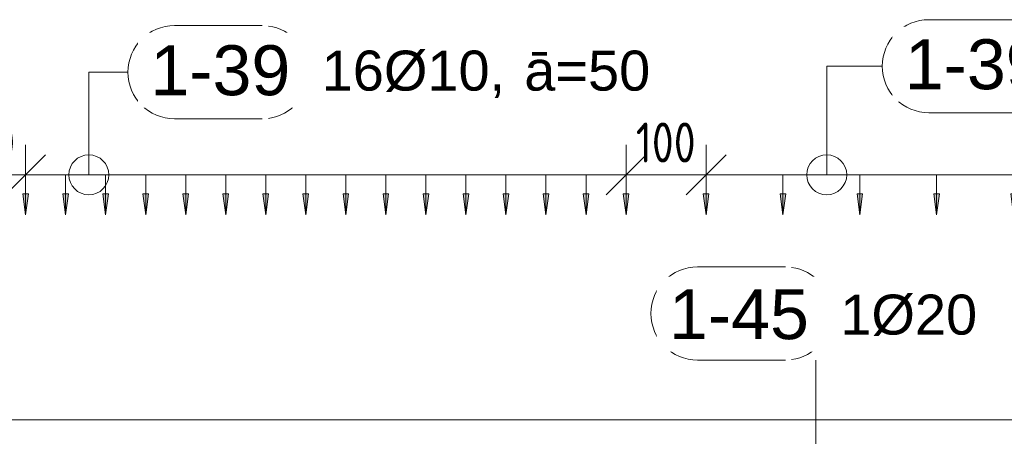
# Model space of a CAD drawing. Header units: millimetres. Extents: x 4307 to 42792, y 1610 to 10025.
# Tile 62 of 256: x 9333 to 10563, y 8899 to 9420. Entities that reach past the tile are written whole.
import ezdxf

# ---------------------------------------------------------------- set-up
doc = ezdxf.new("R2010")
doc.units = ezdxf.units.MM
for name, color, linetype, lineweight in [('A-ANNO-DIMS', 211, 'Continuous', 5), ('A-ANNO-DIMS-25', 211, 'Continuous', 5), ('S-BEAM', 12, 'Continuous', 9), ('S-COLS', 52, 'Continuous', 9), ('S-RBAR-IDEN', 171, 'Continuous', 5)]:
    doc.layers.add(name, color=color, linetype=linetype, lineweight=lineweight)
doc.styles.add('Arial', font='arial.ttf', dxfattribs={"height": 50})
doc.styles.add('Arial_1', font='arial.ttf', dxfattribs={"height": 62.5})
doc.styles.add('ISOCPEUR_2', font='isocpeur.ttf', dxfattribs={"width": 0.8, "height": 50})
doc.dimstyles.new('Vnitřní', dxfattribs={"dimscale": 304.8, "dimtxt": 49.799059, "dimasz": 0.164042, "dimexe": 0.123031, "dimexo": 0.0625, "dimgap": 0, "dimtad": 1, "dimdec": 0, "dimzin": 0, "dimdsep": 46, "dimtxsty": 'ISOCPEUR_2', "dimblk1": 'OBLIQUE', "dimblk2": 'OBLIQUE', "dimsah": 1, "dimcen": 0.09, "dimdle": 0.123031, "dimazin": 0, "dimtfac": 1, "dimtdec": 4, "dimtix": 1, "dimtmove": 0, "dimatfit": 3, "dimfxl": 0.123031, "dimfxlon": 1, "dimtvp": 1, "dimtolj": 1, "dimtzin": 0, "dimarcsym": 2})
doc.dimstyles.new('Výztuž_kusy__řezy_', dxfattribs={"dimscale": 304.8, "dimtxt": 0.18, "dimasz": 0, "dimexe": 0, "dimexo": 0.0625, "dimgap": 0.082021, "dimtad": 1, "dimdec": 0, "dimzin": 0, "dimdsep": 46, "dimtxsty": 'Arial_1', "dimblk1": 'NONE', "dimblk2": 'NONE', "dimsah": 1, "dimcen": 0.09, "dimazin": 0, "dimtfac": 1, "dimtdec": 4, "dimtix": 1, "dimtmove": 0, "dimatfit": 3, "dimfxl": 0.164042, "dimfxlon": 1, "dimtvp": 1, "dimtfill": 1, "dimtolj": 1, "dimtzin": 0, "dimarcsym": 2})

# ---------------------------------------------------------------- blocks, each defined once
blk = doc.blocks.new('DIMBLOCK42-V1')
at = {"layer": 'A-ANNO-DIMS-25'}
for points in [[(9340, 9176.4), (9343.5, 9202.7), (9336.5, 9202.7)], [(9390, 9176.4), (9393.5, 9202.7), (9386.5, 9202.7)]]:
    blk.add_hatch(color=256, dxfattribs=at).paths.add_polyline_path(points)
for p, q in [((9340, 9226.4), (9390, 9226.4)), ((9340, 9226.4), (9340, 9226.4)), ((9340, 9226.4), (9340, 9176.4)), ((9390, 9226.4), (9390, 9226.4)), ((9390, 9226.4), (9390, 9176.4)), ((9343.5, 9202.7), (9336.5, 9202.7)), ((9336.5, 9202.7), (9340, 9176.4)), ((9340, 9176.4), (9343.5, 9202.7)), ((9393.5, 9202.7), (9386.5, 9202.7)), ((9386.5, 9202.7), (9390, 9176.4)), ((9390, 9176.4), (9393.5, 9202.7))]:
    blk.add_line(p, q, dxfattribs=at)
blk = doc.blocks.new('_None')
blk = doc.blocks.new('DIMBLOCK43-V1')
at = {"layer": 'A-ANNO-DIMS-25'}
for points in [[(9390, 9176.4), (9393.5, 9202.7), (9386.5, 9202.7)], [(9440, 9176.4), (9443.5, 9202.7), (9436.5, 9202.7)]]:
    blk.add_hatch(color=256, dxfattribs=at).paths.add_polyline_path(points)
for p, q in [((9390, 9226.4), (9440, 9226.4)), ((9390, 9226.4), (9390, 9226.4)), ((9390, 9226.4), (9390, 9176.4)), ((9440, 9226.4), (9440, 9226.4)), ((9440, 9226.4), (9440, 9176.4)), ((9393.5, 9202.7), (9386.5, 9202.7)), ((9386.5, 9202.7), (9390, 9176.4)), ((9390, 9176.4), (9393.5, 9202.7)), ((9443.5, 9202.7), (9436.5, 9202.7)), ((9436.5, 9202.7), (9440, 9176.4)), ((9440, 9176.4), (9443.5, 9202.7))]:
    blk.add_line(p, q, dxfattribs=at)
blk = doc.blocks.new('DIMBLOCK44-V1')
at = {"layer": 'A-ANNO-DIMS-25'}
for points in [[(9440, 9176.4), (9443.5, 9202.7), (9436.5, 9202.7)], [(9490, 9176.4), (9493.5, 9202.7), (9486.5, 9202.7)]]:
    blk.add_hatch(color=256, dxfattribs=at).paths.add_polyline_path(points)
for p, q in [((9440, 9226.4), (9490, 9226.4)), ((9440, 9226.4), (9440, 9226.4)), ((9440, 9226.4), (9440, 9176.4)), ((9490, 9226.4), (9490, 9226.4)), ((9490, 9226.4), (9490, 9176.4)), ((9443.5, 9202.7), (9436.5, 9202.7)), ((9436.5, 9202.7), (9440, 9176.4)), ((9440, 9176.4), (9443.5, 9202.7)), ((9493.5, 9202.7), (9486.5, 9202.7)), ((9486.5, 9202.7), (9490, 9176.4)), ((9490, 9176.4), (9493.5, 9202.7))]:
    blk.add_line(p, q, dxfattribs=at)
blk = doc.blocks.new('DIMBLOCK45-V1')
at = {"layer": 'A-ANNO-DIMS-25'}
for points in [[(9490, 9176.4), (9493.5, 9202.7), (9486.5, 9202.7)], [(9540, 9176.4), (9543.5, 9202.7), (9536.5, 9202.7)]]:
    blk.add_hatch(color=256, dxfattribs=at).paths.add_polyline_path(points)
for p, q in [((9490, 9226.4), (9540, 9226.4)), ((9490, 9226.4), (9490, 9226.4)), ((9490, 9226.4), (9490, 9176.4)), ((9540, 9226.4), (9540, 9226.4)), ((9540, 9226.4), (9540, 9176.4)), ((9493.5, 9202.7), (9486.5, 9202.7)), ((9486.5, 9202.7), (9490, 9176.4)), ((9490, 9176.4), (9493.5, 9202.7)), ((9543.5, 9202.7), (9536.5, 9202.7)), ((9536.5, 9202.7), (9540, 9176.4)), ((9540, 9176.4), (9543.5, 9202.7))]:
    blk.add_line(p, q, dxfattribs=at)
blk = doc.blocks.new('DIMBLOCK46-V1')
at = {"layer": 'A-ANNO-DIMS-25'}
for points in [[(9540, 9176.4), (9543.5, 9202.7), (9536.5, 9202.7)], [(9590, 9176.4), (9593.5, 9202.7), (9586.5, 9202.7)]]:
    blk.add_hatch(color=256, dxfattribs=at).paths.add_polyline_path(points)
for p, q in [((9540, 9226.4), (9590, 9226.4)), ((9540, 9226.4), (9540, 9226.4)), ((9540, 9226.4), (9540, 9176.4)), ((9590, 9226.4), (9590, 9226.4)), ((9590, 9226.4), (9590, 9176.4)), ((9543.5, 9202.7), (9536.5, 9202.7)), ((9536.5, 9202.7), (9540, 9176.4)), ((9540, 9176.4), (9543.5, 9202.7)), ((9593.5, 9202.7), (9586.5, 9202.7)), ((9586.5, 9202.7), (9590, 9176.4)), ((9590, 9176.4), (9593.5, 9202.7))]:
    blk.add_line(p, q, dxfattribs=at)
blk = doc.blocks.new('DIMBLOCK47-V1')
at = {"layer": 'A-ANNO-DIMS-25'}
for points in [[(9590, 9176.4), (9593.5, 9202.7), (9586.5, 9202.7)], [(9640, 9176.4), (9643.5, 9202.7), (9636.5, 9202.7)]]:
    blk.add_hatch(color=256, dxfattribs=at).paths.add_polyline_path(points)
for p, q in [((9590, 9226.4), (9640, 9226.4)), ((9590, 9226.4), (9590, 9226.4)), ((9590, 9226.4), (9590, 9176.4)), ((9640, 9226.4), (9640, 9226.4)), ((9640, 9226.4), (9640, 9176.4)), ((9593.5, 9202.7), (9586.5, 9202.7)), ((9586.5, 9202.7), (9590, 9176.4)), ((9590, 9176.4), (9593.5, 9202.7)), ((9643.5, 9202.7), (9636.5, 9202.7)), ((9636.5, 9202.7), (9640, 9176.4)), ((9640, 9176.4), (9643.5, 9202.7))]:
    blk.add_line(p, q, dxfattribs=at)
blk = doc.blocks.new('DIMBLOCK48-V1')
at = {"layer": 'A-ANNO-DIMS-25'}
for points in [[(9640, 9176.4), (9643.5, 9202.7), (9636.5, 9202.7)], [(9690, 9176.4), (9693.5, 9202.7), (9686.5, 9202.7)]]:
    blk.add_hatch(color=256, dxfattribs=at).paths.add_polyline_path(points)
for p, q in [((9640, 9226.4), (9690, 9226.4)), ((9640, 9226.4), (9640, 9226.4)), ((9640, 9226.4), (9640, 9176.4)), ((9690, 9226.4), (9690, 9226.4)), ((9690, 9226.4), (9690, 9176.4)), ((9643.5, 9202.7), (9636.5, 9202.7)), ((9636.5, 9202.7), (9640, 9176.4)), ((9640, 9176.4), (9643.5, 9202.7)), ((9693.5, 9202.7), (9686.5, 9202.7)), ((9686.5, 9202.7), (9690, 9176.4)), ((9690, 9176.4), (9693.5, 9202.7))]:
    blk.add_line(p, q, dxfattribs=at)
blk = doc.blocks.new('DIMBLOCK49-V1')
at = {"layer": 'A-ANNO-DIMS-25'}
for points in [[(9690, 9176.4), (9693.5, 9202.7), (9686.5, 9202.7)], [(9740, 9176.4), (9743.5, 9202.7), (9736.5, 9202.7)]]:
    blk.add_hatch(color=256, dxfattribs=at).paths.add_polyline_path(points)
for p, q in [((9690, 9226.4), (9740, 9226.4)), ((9690, 9226.4), (9690, 9226.4)), ((9690, 9226.4), (9690, 9176.4)), ((9740, 9226.4), (9740, 9226.4)), ((9740, 9226.4), (9740, 9176.4)), ((9693.5, 9202.7), (9686.5, 9202.7)), ((9686.5, 9202.7), (9690, 9176.4)), ((9690, 9176.4), (9693.5, 9202.7)), ((9743.5, 9202.7), (9736.5, 9202.7)), ((9736.5, 9202.7), (9740, 9176.4)), ((9740, 9176.4), (9743.5, 9202.7))]:
    blk.add_line(p, q, dxfattribs=at)
blk = doc.blocks.new('DIMBLOCK50-V1')
at = {"layer": 'A-ANNO-DIMS-25'}
for points in [[(9740, 9176.4), (9743.5, 9202.7), (9736.5, 9202.7)], [(9790, 9176.4), (9793.5, 9202.7), (9786.5, 9202.7)]]:
    blk.add_hatch(color=256, dxfattribs=at).paths.add_polyline_path(points)
for p, q in [((9740, 9226.4), (9790, 9226.4)), ((9740, 9226.4), (9740, 9226.4)), ((9740, 9226.4), (9740, 9176.4)), ((9790, 9226.4), (9790, 9226.4)), ((9790, 9226.4), (9790, 9176.4)), ((9743.5, 9202.7), (9736.5, 9202.7)), ((9736.5, 9202.7), (9740, 9176.4)), ((9740, 9176.4), (9743.5, 9202.7)), ((9793.5, 9202.7), (9786.5, 9202.7)), ((9786.5, 9202.7), (9790, 9176.4)), ((9790, 9176.4), (9793.5, 9202.7))]:
    blk.add_line(p, q, dxfattribs=at)
blk = doc.blocks.new('DIMBLOCK51-V1')
at = {"layer": 'A-ANNO-DIMS-25'}
for points in [[(9790, 9176.4), (9793.5, 9202.7), (9786.5, 9202.7)], [(9840, 9176.4), (9843.5, 9202.7), (9836.5, 9202.7)]]:
    blk.add_hatch(color=256, dxfattribs=at).paths.add_polyline_path(points)
for p, q in [((9790, 9226.4), (9840, 9226.4)), ((9790, 9226.4), (9790, 9226.4)), ((9790, 9226.4), (9790, 9176.4)), ((9840, 9226.4), (9840, 9226.4)), ((9840, 9226.4), (9840, 9176.4)), ((9793.5, 9202.7), (9786.5, 9202.7)), ((9786.5, 9202.7), (9790, 9176.4)), ((9790, 9176.4), (9793.5, 9202.7)), ((9843.5, 9202.7), (9836.5, 9202.7)), ((9836.5, 9202.7), (9840, 9176.4)), ((9840, 9176.4), (9843.5, 9202.7))]:
    blk.add_line(p, q, dxfattribs=at)
blk = doc.blocks.new('DIMBLOCK52-V1')
at = {"layer": 'A-ANNO-DIMS-25'}
for points in [[(9840, 9176.4), (9843.5, 9202.7), (9836.5, 9202.7)], [(9890, 9176.4), (9893.5, 9202.7), (9886.5, 9202.7)]]:
    blk.add_hatch(color=256, dxfattribs=at).paths.add_polyline_path(points)
for p, q in [((9840, 9226.4), (9890, 9226.4)), ((9840, 9226.4), (9840, 9226.4)), ((9840, 9226.4), (9840, 9176.4)), ((9890, 9226.4), (9890, 9226.4)), ((9890, 9226.4), (9890, 9176.4)), ((9843.5, 9202.7), (9836.5, 9202.7)), ((9836.5, 9202.7), (9840, 9176.4)), ((9840, 9176.4), (9843.5, 9202.7)), ((9893.5, 9202.7), (9886.5, 9202.7)), ((9886.5, 9202.7), (9890, 9176.4)), ((9890, 9176.4), (9893.5, 9202.7))]:
    blk.add_line(p, q, dxfattribs=at)
blk = doc.blocks.new('DIMBLOCK53-V1')
at = {"layer": 'A-ANNO-DIMS-25'}
for points in [[(9890, 9176.4), (9893.5, 9202.7), (9886.5, 9202.7)], [(9940, 9176.4), (9943.5, 9202.7), (9936.5, 9202.7)]]:
    blk.add_hatch(color=256, dxfattribs=at).paths.add_polyline_path(points)
for p, q in [((9890, 9226.4), (9940, 9226.4)), ((9890, 9226.4), (9890, 9226.4)), ((9890, 9226.4), (9890, 9176.4)), ((9940, 9226.4), (9940, 9226.4)), ((9940, 9226.4), (9940, 9176.4)), ((9893.5, 9202.7), (9886.5, 9202.7)), ((9886.5, 9202.7), (9890, 9176.4)), ((9890, 9176.4), (9893.5, 9202.7)), ((9943.5, 9202.7), (9936.5, 9202.7)), ((9936.5, 9202.7), (9940, 9176.4)), ((9940, 9176.4), (9943.5, 9202.7))]:
    blk.add_line(p, q, dxfattribs=at)
blk = doc.blocks.new('DIMBLOCK54-V1')
at = {"layer": 'A-ANNO-DIMS-25'}
for points in [[(9940, 9176.4), (9943.5, 9202.7), (9936.5, 9202.7)], [(9990, 9176.4), (9993.5, 9202.7), (9986.5, 9202.7)]]:
    blk.add_hatch(color=256, dxfattribs=at).paths.add_polyline_path(points)
for p, q in [((9940, 9226.4), (9990, 9226.4)), ((9940, 9226.4), (9940, 9226.4)), ((9940, 9226.4), (9940, 9176.4)), ((9990, 9226.4), (9990, 9226.4)), ((9990, 9226.4), (9990, 9176.4)), ((9943.5, 9202.7), (9936.5, 9202.7)), ((9936.5, 9202.7), (9940, 9176.4)), ((9940, 9176.4), (9943.5, 9202.7)), ((9993.5, 9202.7), (9986.5, 9202.7)), ((9986.5, 9202.7), (9990, 9176.4)), ((9990, 9176.4), (9993.5, 9202.7))]:
    blk.add_line(p, q, dxfattribs=at)
blk = doc.blocks.new('DIMBLOCK55-V1')
at = {"layer": 'A-ANNO-DIMS-25'}
for points in [[(9990, 9176.4), (9993.5, 9202.7), (9986.5, 9202.7)], [(10040, 9176.4), (10043.5, 9202.7), (10036.5, 9202.7)]]:
    blk.add_hatch(color=256, dxfattribs=at).paths.add_polyline_path(points)
for p, q in [((9990, 9226.4), (10040, 9226.4)), ((9990, 9226.4), (9990, 9226.4)), ((9990, 9226.4), (9990, 9176.4)), ((10040, 9226.4), (10040, 9226.4)), ((10040, 9226.4), (10040, 9176.4)), ((9993.5, 9202.7), (9986.5, 9202.7)), ((9986.5, 9202.7), (9990, 9176.4)), ((9990, 9176.4), (9993.5, 9202.7)), ((10043.5, 9202.7), (10036.5, 9202.7)), ((10036.5, 9202.7), (10040, 9176.4)), ((10040, 9176.4), (10043.5, 9202.7))]:
    blk.add_line(p, q, dxfattribs=at)
blk = doc.blocks.new('DIMBLOCK56-V1')
at = {"layer": 'A-ANNO-DIMS-25'}
for points in [[(10040, 9176.4), (10043.5, 9202.7), (10036.5, 9202.7)], [(10090, 9176.4), (10093.5, 9202.7), (10086.5, 9202.7)]]:
    blk.add_hatch(color=256, dxfattribs=at).paths.add_polyline_path(points)
for p, q in [((10040, 9226.4), (10090, 9226.4)), ((10040, 9226.4), (10040, 9226.4)), ((10040, 9226.4), (10040, 9176.4)), ((10090, 9226.4), (10090, 9226.4)), ((10090, 9226.4), (10090, 9176.4)), ((10043.5, 9202.7), (10036.5, 9202.7)), ((10036.5, 9202.7), (10040, 9176.4)), ((10040, 9176.4), (10043.5, 9202.7)), ((10093.5, 9202.7), (10086.5, 9202.7)), ((10086.5, 9202.7), (10090, 9176.4)), ((10090, 9176.4), (10093.5, 9202.7))]:
    blk.add_line(p, q, dxfattribs=at)
blk = doc.blocks.new('DIMBLOCK57-V1')
at = {"layer": 'A-ANNO-DIMS-25'}
for points in [[(9340, 9176.4), (9343.5, 9202.7), (9336.5, 9202.7)], [(9390, 9176.4), (9393.5, 9202.7), (9386.5, 9202.7)], [(9440, 9176.4), (9443.5, 9202.7), (9436.5, 9202.7)], [(9490, 9176.4), (9493.5, 9202.7), (9486.5, 9202.7)], [(9540, 9176.4), (9543.5, 9202.7), (9536.5, 9202.7)], [(9590, 9176.4), (9593.5, 9202.7), (9586.5, 9202.7)], [(9640, 9176.4), (9643.5, 9202.7), (9636.5, 9202.7)], [(9690, 9176.4), (9693.5, 9202.7), (9686.5, 9202.7)], [(9740, 9176.4), (9743.5, 9202.7), (9736.5, 9202.7)], [(9790, 9176.4), (9793.5, 9202.7), (9786.5, 9202.7)], [(9840, 9176.4), (9843.5, 9202.7), (9836.5, 9202.7)], [(9890, 9176.4), (9893.5, 9202.7), (9886.5, 9202.7)], [(9940, 9176.4), (9943.5, 9202.7), (9936.5, 9202.7)], [(9990, 9176.4), (9993.5, 9202.7), (9986.5, 9202.7)], [(10040, 9176.4), (10043.5, 9202.7), (10036.5, 9202.7)], [(10090, 9176.4), (10093.5, 9202.7), (10086.5, 9202.7)]]:
    blk.add_hatch(color=256, dxfattribs=at).paths.add_polyline_path(points)
for p, q in [((9340, 9226.4), (10090, 9226.4)), ((9340, 9226.4), (9390, 9226.4)), ((9340, 9226.4), (9340, 9226.4)), ((9340, 9226.4), (9340, 9176.4)), ((9390, 9226.4), (9440, 9226.4)), ((9390, 9226.4), (9390, 9226.4)), ((9390, 9226.4), (9390, 9176.4)), ((9440, 9226.4), (9490, 9226.4)), ((9440, 9226.4), (9440, 9226.4)), ((9440, 9226.4), (9440, 9176.4)), ((9490, 9226.4), (9540, 9226.4)), ((9490, 9226.4), (9490, 9226.4)), ((9490, 9226.4), (9490, 9176.4)), ((9540, 9226.4), (9590, 9226.4)), ((9540, 9226.4), (9540, 9226.4)), ((9540, 9226.4), (9540, 9176.4)), ((9590, 9226.4), (9640, 9226.4)), ((9590, 9226.4), (9590, 9226.4)), ((9590, 9226.4), (9590, 9176.4)), ((9640, 9226.4), (9690, 9226.4)), ((9640, 9226.4), (9640, 9226.4)), ((9640, 9226.4), (9640, 9176.4)), ((9690, 9226.4), (9740, 9226.4)), ((9690, 9226.4), (9690, 9226.4)), ((9690, 9226.4), (9690, 9176.4)), ((9740, 9226.4), (9790, 9226.4)), ((9740, 9226.4), (9740, 9226.4)), ((9740, 9226.4), (9740, 9176.4)), ((9790, 9226.4), (9840, 9226.4)), ((9790, 9226.4), (9790, 9226.4)), ((9790, 9226.4), (9790, 9176.4)), ((9840, 9226.4), (9890, 9226.4)), ((9840, 9226.4), (9840, 9226.4)), ((9840, 9226.4), (9840, 9176.4)), ((9890, 9226.4), (9940, 9226.4)), ((9890, 9226.4), (9890, 9226.4)), ((9890, 9226.4), (9890, 9176.4)), ((9940, 9226.4), (9990, 9226.4)), ((9940, 9226.4), (9940, 9226.4)), ((9940, 9226.4), (9940, 9176.4)), ((9990, 9226.4), (10040, 9226.4)), ((9990, 9226.4), (9990, 9226.4)), ((9990, 9226.4), (9990, 9176.4)), ((10040, 9226.4), (10090, 9226.4)), ((10040, 9226.4), (10040, 9226.4)), ((10040, 9226.4), (10040, 9176.4)), ((10090, 9226.4), (10090, 9226.4)), ((10090, 9226.4), (10090, 9176.4)), ((9343.5, 9202.7), (9336.5, 9202.7)), ((9336.5, 9202.7), (9340, 9176.4)), ((9340, 9176.4), (9343.5, 9202.7)), ((9393.5, 9202.7), (9386.5, 9202.7)), ((9386.5, 9202.7), (9390, 9176.4)), ((9390, 9176.4), (9393.5, 9202.7)), ((9443.5, 9202.7), (9436.5, 9202.7)), ((9436.5, 9202.7), (9440, 9176.4)), ((9440, 9176.4), (9443.5, 9202.7)), ((9493.5, 9202.7), (9486.5, 9202.7)), ((9486.5, 9202.7), (9490, 9176.4)), ((9490, 9176.4), (9493.5, 9202.7)), ((9543.5, 9202.7), (9536.5, 9202.7)), ((9536.5, 9202.7), (9540, 9176.4)), ((9540, 9176.4), (9543.5, 9202.7)), ((9593.5, 9202.7), (9586.5, 9202.7)), ((9586.5, 9202.7), (9590, 9176.4)), ((9590, 9176.4), (9593.5, 9202.7)), ((9643.5, 9202.7), (9636.5, 9202.7)), ((9636.5, 9202.7), (9640, 9176.4)), ((9640, 9176.4), (9643.5, 9202.7)), ((9693.5, 9202.7), (9686.5, 9202.7)), ((9686.5, 9202.7), (9690, 9176.4)), ((9690, 9176.4), (9693.5, 9202.7)), ((9743.5, 9202.7), (9736.5, 9202.7)), ((9736.5, 9202.7), (9740, 9176.4)), ((9740, 9176.4), (9743.5, 9202.7)), ((9793.5, 9202.7), (9786.5, 9202.7)), ((9786.5, 9202.7), (9790, 9176.4)), ((9790, 9176.4), (9793.5, 9202.7)), ((9843.5, 9202.7), (9836.5, 9202.7)), ((9836.5, 9202.7), (9840, 9176.4)), ((9840, 9176.4), (9843.5, 9202.7)), ((9893.5, 9202.7), (9886.5, 9202.7)), ((9886.5, 9202.7), (9890, 9176.4)), ((9890, 9176.4), (9893.5, 9202.7)), ((9943.5, 9202.7), (9936.5, 9202.7)), ((9936.5, 9202.7), (9940, 9176.4)), ((9940, 9176.4), (9943.5, 9202.7)), ((9993.5, 9202.7), (9986.5, 9202.7)), ((9986.5, 9202.7), (9990, 9176.4)), ((9990, 9176.4), (9993.5, 9202.7)), ((10043.5, 9202.7), (10036.5, 9202.7)), ((10036.5, 9202.7), (10040, 9176.4)), ((10040, 9176.4), (10043.5, 9202.7)), ((10093.5, 9202.7), (10086.5, 9202.7)), ((10086.5, 9202.7), (10090, 9176.4)), ((10090, 9176.4), (10093.5, 9202.7))]:
    blk.add_line(p, q, dxfattribs=at)
blk = doc.blocks.new('Popisek výztuže__BEZ NATOČENÍ_ - _Typ_ množství_PRAVÝ _řezy_-573725-V1')
at = {"layer": 'S-RBAR-IDEN'}
for p, q in [((5911.2, 9413.6), (5801.5, 9413.6)), ((5801.5, 9297.2), (5911.2, 9297.2))]:
    blk.add_line(p, q, dxfattribs=at)
for centre, start, end in [((5801.5, 9355.4), 90, 270), ((5911.2, 9355.4), 277.6434, 82.3566)]:
    blk.add_arc(centre, 58.2, start, end, dxfattribs=at)
blk = doc.blocks.new('DIMBLOCK58-V1')
at = {"layer": 'A-ANNO-DIMS-25'}
for points in [[(10190, 9176.4), (10193.5, 9202.7), (10186.5, 9202.7)], [(10286, 9176.4), (10289.5, 9202.7), (10282.6, 9202.7)]]:
    blk.add_hatch(color=256, dxfattribs=at).paths.add_polyline_path(points)
for p, q in [((10190, 9226.4), (10286, 9226.4)), ((10190, 9226.4), (10190, 9226.4)), ((10190, 9226.4), (10190, 9176.4)), ((10286, 9226.4), (10286, 9226.4)), ((10286, 9226.4), (10286, 9176.4)), ((10193.5, 9202.7), (10186.5, 9202.7)), ((10186.5, 9202.7), (10190, 9176.4)), ((10190, 9176.4), (10193.5, 9202.7)), ((10289.5, 9202.7), (10282.6, 9202.7)), ((10282.6, 9202.7), (10286, 9176.4)), ((10286, 9176.4), (10289.5, 9202.7))]:
    blk.add_line(p, q, dxfattribs=at)
blk = doc.blocks.new('DIMBLOCK59-V1')
at = {"layer": 'A-ANNO-DIMS-25'}
for points in [[(10286, 9176.4), (10289.5, 9202.7), (10282.6, 9202.7)], [(10382, 9176.4), (10385.5, 9202.7), (10378.6, 9202.7)]]:
    blk.add_hatch(color=256, dxfattribs=at).paths.add_polyline_path(points)
for p, q in [((10286, 9226.4), (10382, 9226.4)), ((10286, 9226.4), (10286, 9226.4)), ((10286, 9226.4), (10286, 9176.4)), ((10382, 9226.4), (10382, 9226.4)), ((10382, 9226.4), (10382, 9176.4)), ((10289.5, 9202.7), (10282.6, 9202.7)), ((10282.6, 9202.7), (10286, 9176.4)), ((10286, 9176.4), (10289.5, 9202.7)), ((10385.5, 9202.7), (10378.6, 9202.7)), ((10378.6, 9202.7), (10382, 9176.4)), ((10382, 9176.4), (10385.5, 9202.7))]:
    blk.add_line(p, q, dxfattribs=at)
blk = doc.blocks.new('DIMBLOCK60-V1')
at = {"layer": 'A-ANNO-DIMS-25'}
for points in [[(10382, 9176.4), (10385.5, 9202.7), (10378.6, 9202.7)], [(10478, 9176.4), (10481.5, 9202.7), (10474.6, 9202.7)]]:
    blk.add_hatch(color=256, dxfattribs=at).paths.add_polyline_path(points)
for p, q in [((10382, 9226.4), (10478, 9226.4)), ((10382, 9226.4), (10382, 9226.4)), ((10382, 9226.4), (10382, 9176.4)), ((10478, 9226.4), (10478, 9226.4)), ((10478, 9226.4), (10478, 9176.4)), ((10385.5, 9202.7), (10378.6, 9202.7)), ((10378.6, 9202.7), (10382, 9176.4)), ((10382, 9176.4), (10385.5, 9202.7)), ((10481.5, 9202.7), (10474.6, 9202.7)), ((10474.6, 9202.7), (10478, 9176.4)), ((10478, 9176.4), (10481.5, 9202.7))]:
    blk.add_line(p, q, dxfattribs=at)
blk = doc.blocks.new('DIMBLOCK61-V1')
at = {"layer": 'A-ANNO-DIMS-25'}
for points in [[(10478, 9176.4), (10481.5, 9202.7), (10474.6, 9202.7)], [(10574.1, 9176.4), (10577.5, 9202.7), (10570.6, 9202.7)]]:
    blk.add_hatch(color=256, dxfattribs=at).paths.add_polyline_path(points)
for p, q in [((10478, 9226.4), (10574.1, 9226.4)), ((10478, 9226.4), (10478, 9226.4)), ((10478, 9226.4), (10478, 9176.4)), ((10574.1, 9226.4), (10574.1, 9226.4)), ((10574.1, 9226.4), (10574.1, 9176.4)), ((10481.5, 9202.7), (10474.6, 9202.7)), ((10474.6, 9202.7), (10478, 9176.4)), ((10478, 9176.4), (10481.5, 9202.7)), ((10577.5, 9202.7), (10570.6, 9202.7)), ((10570.6, 9202.7), (10574.1, 9176.4)), ((10574.1, 9176.4), (10577.5, 9202.7))]:
    blk.add_line(p, q, dxfattribs=at)
blk = doc.blocks.new('DIMBLOCK71-V1')
at = {"layer": 'A-ANNO-DIMS-25'}
for points in [[(10190, 9176.4), (10193.5, 9202.7), (10186.5, 9202.7)], [(10286, 9176.4), (10289.5, 9202.7), (10282.6, 9202.7)], [(10382, 9176.4), (10385.5, 9202.7), (10378.6, 9202.7)], [(10478, 9176.4), (10481.5, 9202.7), (10474.6, 9202.7)], [(10574.1, 9176.4), (10577.5, 9202.7), (10570.6, 9202.7)], [(10670.1, 9176.4), (10673.5, 9202.7), (10666.6, 9202.7)], [(10766.1, 9176.4), (10769.6, 9202.7), (10762.6, 9202.7)], [(10862.1, 9176.4), (10865.6, 9202.7), (10858.6, 9202.7)], [(10958.1, 9176.4), (10961.6, 9202.7), (10954.7, 9202.7)], [(11054.1, 9176.4), (11057.6, 9202.7), (11050.7, 9202.7)], [(11150.2, 9176.4), (11153.6, 9202.7), (11146.7, 9202.7)], [(11246.2, 9176.4), (11249.6, 9202.7), (11242.7, 9202.7)], [(11342.2, 9176.4), (11345.7, 9202.7), (11338.7, 9202.7)], [(11438.2, 9176.4), (11441.7, 9202.7), (11434.7, 9202.7)]]:
    blk.add_hatch(color=256, dxfattribs=at).paths.add_polyline_path(points)
for p, q in [((10190, 9226.4), (11438.2, 9226.4)), ((10190, 9226.4), (10286, 9226.4)), ((10190, 9226.4), (10190, 9226.4)), ((10190, 9226.4), (10190, 9176.4)), ((10286, 9226.4), (10382, 9226.4)), ((10286, 9226.4), (10286, 9226.4)), ((10286, 9226.4), (10286, 9176.4)), ((10382, 9226.4), (10478, 9226.4)), ((10382, 9226.4), (10382, 9226.4)), ((10382, 9226.4), (10382, 9176.4)), ((10478, 9226.4), (10574.1, 9226.4)), ((10478, 9226.4), (10478, 9226.4)), ((10478, 9226.4), (10478, 9176.4)), ((10574.1, 9226.4), (10670.1, 9226.4)), ((10574.1, 9226.4), (10574.1, 9226.4)), ((10574.1, 9226.4), (10574.1, 9176.4)), ((10670.1, 9226.4), (10766.1, 9226.4)), ((10670.1, 9226.4), (10670.1, 9226.4)), ((10670.1, 9226.4), (10670.1, 9176.4)), ((10766.1, 9226.4), (10862.1, 9226.4)), ((10766.1, 9226.4), (10766.1, 9226.4)), ((10766.1, 9226.4), (10766.1, 9176.4)), ((10862.1, 9226.4), (10958.1, 9226.4)), ((10862.1, 9226.4), (10862.1, 9226.4)), ((10862.1, 9226.4), (10862.1, 9176.4)), ((10958.1, 9226.4), (11054.1, 9226.4)), ((10958.1, 9226.4), (10958.1, 9226.4)), ((10958.1, 9226.4), (10958.1, 9176.4)), ((11054.1, 9226.4), (11150.2, 9226.4)), ((11054.1, 9226.4), (11054.1, 9226.4)), ((11054.1, 9226.4), (11054.1, 9176.4)), ((11150.2, 9226.4), (11246.2, 9226.4)), ((11150.2, 9226.4), (11150.2, 9226.4)), ((11150.2, 9226.4), (11150.2, 9176.4)), ((11246.2, 9226.4), (11342.2, 9226.4)), ((11246.2, 9226.4), (11246.2, 9226.4)), ((11246.2, 9226.4), (11246.2, 9176.4)), ((11342.2, 9226.4), (11438.2, 9226.4)), ((11342.2, 9226.4), (11342.2, 9226.4)), ((11342.2, 9226.4), (11342.2, 9176.4)), ((11438.2, 9226.4), (11438.2, 9226.4)), ((11438.2, 9226.4), (11438.2, 9176.4)), ((10193.5, 9202.7), (10186.5, 9202.7)), ((10186.5, 9202.7), (10190, 9176.4)), ((10190, 9176.4), (10193.5, 9202.7)), ((10289.5, 9202.7), (10282.6, 9202.7)), ((10282.6, 9202.7), (10286, 9176.4)), ((10286, 9176.4), (10289.5, 9202.7)), ((10385.5, 9202.7), (10378.6, 9202.7)), ((10378.6, 9202.7), (10382, 9176.4)), ((10382, 9176.4), (10385.5, 9202.7)), ((10481.5, 9202.7), (10474.6, 9202.7)), ((10474.6, 9202.7), (10478, 9176.4)), ((10478, 9176.4), (10481.5, 9202.7)), ((10577.5, 9202.7), (10570.6, 9202.7)), ((10570.6, 9202.7), (10574.1, 9176.4)), ((10574.1, 9176.4), (10577.5, 9202.7)), ((10673.5, 9202.7), (10666.6, 9202.7)), ((10666.6, 9202.7), (10670.1, 9176.4)), ((10670.1, 9176.4), (10673.5, 9202.7)), ((10769.6, 9202.7), (10762.6, 9202.7)), ((10762.6, 9202.7), (10766.1, 9176.4)), ((10766.1, 9176.4), (10769.6, 9202.7)), ((10865.6, 9202.7), (10858.6, 9202.7)), ((10858.6, 9202.7), (10862.1, 9176.4)), ((10862.1, 9176.4), (10865.6, 9202.7)), ((10961.6, 9202.7), (10954.7, 9202.7)), ((10954.7, 9202.7), (10958.1, 9176.4)), ((10958.1, 9176.4), (10961.6, 9202.7)), ((11057.6, 9202.7), (11050.7, 9202.7)), ((11050.7, 9202.7), (11054.1, 9176.4)), ((11054.1, 9176.4), (11057.6, 9202.7)), ((11153.6, 9202.7), (11146.7, 9202.7)), ((11146.7, 9202.7), (11150.2, 9176.4)), ((11150.2, 9176.4), (11153.6, 9202.7)), ((11249.6, 9202.7), (11242.7, 9202.7)), ((11242.7, 9202.7), (11246.2, 9176.4)), ((11246.2, 9176.4), (11249.6, 9202.7)), ((11345.7, 9202.7), (11338.7, 9202.7)), ((11338.7, 9202.7), (11342.2, 9176.4)), ((11342.2, 9176.4), (11345.7, 9202.7)), ((11441.7, 9202.7), (11434.7, 9202.7)), ((11434.7, 9202.7), (11438.2, 9176.4)), ((11438.2, 9176.4), (11441.7, 9202.7))]:
    blk.add_line(p, q, dxfattribs=at)
blk = doc.blocks.new('DIMBLOCK206-V1')
at = {"layer": 'A-ANNO-DIMS-25'}
for p, q in [((9240, 9226.4), (9240, 9263.9)), ((9340, 9226.4), (9340, 9263.9)), ((9240, 9226.4), (9265, 9251.4)), ((9340, 9226.4), (9365, 9251.4)), ((9202.5, 9226.4), (9377.5, 9226.4)), ((9240, 9226.4), (9215, 9201.4)), ((9240, 9226.4), (9240, 9188.9)), ((9340, 9226.4), (9315, 9201.4)), ((9340, 9226.4), (9340, 9188.9))]:
    blk.add_line(p, q, dxfattribs=at)
at = {"layer": 'A-ANNO-DIMS-25', "color": 0, "insert": (9252.2, 9291.8), "char_height": 50, "width": 90.788, "attachment_point": 1, "line_spacing_factor": 1.149209, "style": 'ISOCPEUR_2'}
blk.add_mtext('100', dxfattribs=at)
blk = doc.blocks.new('_Oblique')
at = {"color": 0, "linetype": 'ByBlock', "lineweight": -2}
blk.add_line((-0.5, -0.5), (0.5, 0.5), dxfattribs=at)
blk = doc.blocks.new('DIMBLOCK207-V1')
at = {"layer": 'A-ANNO-DIMS-25'}
for p, q in [((10090, 9226.4), (10090, 9263.9)), ((10190, 9226.4), (10190, 9263.9)), ((10090, 9226.4), (10115, 9251.4)), ((10190, 9226.4), (10215, 9251.4)), ((10052.5, 9226.4), (10227.5, 9226.4)), ((10090, 9226.4), (10065, 9201.4)), ((10090, 9226.4), (10090, 9188.9)), ((10190, 9226.4), (10165, 9201.4)), ((10190, 9226.4), (10190, 9188.9))]:
    blk.add_line(p, q, dxfattribs=at)
at = {"layer": 'A-ANNO-DIMS-25', "color": 0, "insert": (10102.2, 9291.8), "char_height": 50, "width": 90.788, "attachment_point": 1, "line_spacing_factor": 1.149209, "style": 'ISOCPEUR_2'}
blk.add_mtext('100', dxfattribs=at)
blk = doc.blocks.new('Popisek výztuže - _Typ_ množství_PRAVÝ-500031-V1')
at = {"layer": 'S-RBAR-IDEN'}
for p, q in [((6694.5, 8583.8), (6584.8, 8583.8)), ((6584.8, 8467.4), (6694.5, 8467.4))]:
    blk.add_line(p, q, dxfattribs=at)
for centre, start, end in [((6584.8, 8525.6), 90, 270), ((6694.5, 8525.6), 277.6434, 82.3566)]:
    blk.add_arc(centre, 58.2, start, end, dxfattribs=at)

msp = doc.modelspace()

# ---------------------------------------------------------------- linework, layer by layer
at = {"layer": 'S-BEAM'}
for p, q in [((5800, 8920), (9540, 8920)), ((5900, 8920), (9540, 8920)), ((9890, 8920), (14840, 8920)), ((9890, 8920), (14840, 8920))]:
    msp.add_line(p, q, dxfattribs=at)
at = {"layer": 'S-COLS'}
for p, q in [((9540, 8920), (9890, 8920)), ((9890, 8920), (9540, 8920))]:
    msp.add_line(p, q, dxfattribs=at)
at = {"layer": 'S-RBAR-IDEN'}
for p, q in [((10340.7, 9362.2), (10410.1, 9362.2)), ((10340.7, 9226.4), (10340.7, 9362.2)), ((9419, 9354.7), (9467.8, 9354.7)), ((9419, 9226.4), (9419, 9354.7)), ((10327, 8873.8), (10327, 8994.8))]:
    msp.add_line(p, q, dxfattribs=at)
for centre in [(9419, 9226.4), (10340.7, 9226.4)]:
    msp.add_circle(centre, 25, dxfattribs=at)

# ---------------------------------------------------------------- block references
for name, p in [('Popisek výztuže__BEZ NATOČENÍ_ - _Typ_ množství_PRAVÝ _řezy_-573725-V1', (3724.5, -0.7)), ('Popisek výztuže__BEZ NATOČENÍ_ - _Typ_ množství_PRAVÝ _řezy_-573725-V1', (4666.8, 6.8)), ('Popisek výztuže - _Typ_ množství_PRAVÝ-500031-V1', (3594.5, 527.4))]:
    msp.add_blockref(name, p, dxfattribs=at)

# ---------------------------------------------------------------- texts
at = {"layer": 'S-RBAR-IDEN', "char_height": 50, "attachment_point": 1, "style": 'Arial', "bg_fill": 3, "box_fill_scale": 1.25, "bg_fill_color": 256, "bg_fill_true_color": 13158600, "bg_fill_transparency": 0}
for s, insert, width in [('16Ø10, ', (9709.9, 9381.7), 306.645), ('ā=50', (9962.9, 9381.7), 194.409), ('1Ø20', (10357.7, 9076.6), 210.443)]:
    msp.add_mtext(s, dxfattribs=dict(at, insert=insert, width=width))

# ---------------------------------------------------------------- dimensions: what is measured, and where the dimension line sits
at = {"layer": 'A-ANNO-DIMS'}
for base, p1, p2, picture, middle in [((9340, 9226.4), (9240, 9188.9), (9340, 9188.9), 'DIMBLOCK206-V1', (9290, 9251.4)), ((10190, 9226.4), (10090, 9188.9), (10190, 9188.9), 'DIMBLOCK207-V1', (10140, 9251.4))]:
    dim = msp.add_linear_dim(base=base, p1=p1, p2=p2, dimstyle='Vnitřní', override={"dimpost": '<>', "dimfxl": 100}, dxfattribs=at)
    dim.commit()
    dim.dimension.update_dxf_attribs({"geometry": picture, "text_midpoint": middle})
for base, p1, p2, text, override, picture, middle in [((10090, 9226.4), (9340, 9176.4), (10090, 9176.4), '50 750', {"dimpost": '<>', "dimblk1": 'None', "dimblk2": 'None', "dimsah": 1, "dimfxl": 750}, 'DIMBLOCK57-V1', (9715, 9283.3)), ((11438.2, 9226.4), (10190, 9176.4), (11438.2, 9176.4), '96 1248', {"dimpost": '<>', "dimblk1": 'None', "dimblk2": 'None', "dimsah": 1, "dimfxl": 1248.204827}, 'DIMBLOCK71-V1', (10814.1, 9283.3)), ((9390, 9226.4), (9340, 9176.4), (9390, 9176.4), ' ', {"dimpost": '<>', "dimfxl": 50}, 'DIMBLOCK42-V1', (9365, 9226.4)), ((9440, 9226.4), (9390, 9176.4), (9440, 9176.4), ' ', {"dimpost": '<>', "dimfxl": 50}, 'DIMBLOCK43-V1', (9415, 9226.4)), ((9490, 9226.4), (9440, 9176.4), (9490, 9176.4), ' ', {"dimpost": '<>', "dimfxl": 50}, 'DIMBLOCK44-V1', (9465, 9226.4)), ((9540, 9226.4), (9490, 9176.4), (9540, 9176.4), ' ', {"dimpost": '<>', "dimfxl": 50}, 'DIMBLOCK45-V1', (9515, 9226.4)), ((9590, 9226.4), (9540, 9176.4), (9590, 9176.4), ' ', {"dimpost": '<>', "dimfxl": 50}, 'DIMBLOCK46-V1', (9565, 9226.4)), ((9640, 9226.4), (9590, 9176.4), (9640, 9176.4), ' ', {"dimpost": '<>', "dimfxl": 50}, 'DIMBLOCK47-V1', (9615, 9226.4)), ((9690, 9226.4), (9640, 9176.4), (9690, 9176.4), ' ', {"dimpost": '<>', "dimfxl": 50}, 'DIMBLOCK48-V1', (9665, 9226.4)), ((9740, 9226.4), (9690, 9176.4), (9740, 9176.4), ' ', {"dimpost": '<>', "dimfxl": 50}, 'DIMBLOCK49-V1', (9715, 9226.4)), ((9790, 9226.4), (9740, 9176.4), (9790, 9176.4), ' ', {"dimpost": '<>', "dimfxl": 50}, 'DIMBLOCK50-V1', (9765, 9226.4)), ((9840, 9226.4), (9790, 9176.4), (9840, 9176.4), ' ', {"dimpost": '<>', "dimfxl": 50}, 'DIMBLOCK51-V1', (9815, 9226.4)), ((9890, 9226.4), (9840, 9176.4), (9890, 9176.4), ' ', {"dimpost": '<>', "dimfxl": 50}, 'DIMBLOCK52-V1', (9865, 9226.4)), ((9940, 9226.4), (9890, 9176.4), (9940, 9176.4), ' ', {"dimpost": '<>', "dimfxl": 50}, 'DIMBLOCK53-V1', (9915, 9226.4)), ((9990, 9226.4), (9940, 9176.4), (9990, 9176.4), ' ', {"dimpost": '<>', "dimfxl": 50}, 'DIMBLOCK54-V1', (9965, 9226.4)), ((10040, 9226.4), (9990, 9176.4), (10040, 9176.4), ' ', {"dimpost": '<>', "dimfxl": 50}, 'DIMBLOCK55-V1', (10015, 9226.4)), ((10090, 9226.4), (10040, 9176.4), (10090, 9176.4), ' ', {"dimpost": '<>', "dimfxl": 50}, 'DIMBLOCK56-V1', (10065, 9226.4)), ((10286, 9226.4), (10190, 9176.4), (10286, 9176.4), ' ', {"dimpost": '<>', "dimfxl": 96.015756}, 'DIMBLOCK58-V1', (10238, 9226.4)), ((10382, 9226.4), (10286, 9176.4), (10382, 9176.4), ' ', {"dimpost": '<>', "dimfxl": 96.015756}, 'DIMBLOCK59-V1', (10334, 9226.4)), ((10478, 9226.4), (10382, 9176.4), (10478, 9176.4), ' ', {"dimpost": '<>', "dimfxl": 96.015756}, 'DIMBLOCK60-V1', (10430, 9226.4)), ((10574.1, 9226.4), (10478, 9176.4), (10574.1, 9176.4), ' ', {"dimpost": '<>', "dimfxl": 96.015756}, 'DIMBLOCK61-V1', (10526.1, 9226.4))]:
    dim = msp.add_linear_dim(base=base, p1=p1, p2=p2, text=text, dimstyle='Výztuž_kusy__řezy_', override=override, dxfattribs=at)
    dim.commit()
    dim.dimension.update_dxf_attribs({"geometry": picture, "text_midpoint": middle})

# ---------------------------------------------------------------- next in the draw order: texts
at = {"layer": 'S-RBAR-IDEN', "char_height": 62.5, "width": 210.443, "attachment_point": 1, "style": 'Arial_1', "bg_fill": 3, "box_fill_scale": 1.25, "bg_fill_color": 256, "bg_fill_true_color": 13158600, "bg_fill_transparency": 0}
for s, insert in [('1-39', (10438.2, 9395.9)), ('1-39', (9495.9, 9388.4)), ('1-45', (10143.7, 9083.4))]:
    msp.add_mtext(s, dxfattribs=dict(at, insert=insert))

doc.saveas('drawing.dxf')
